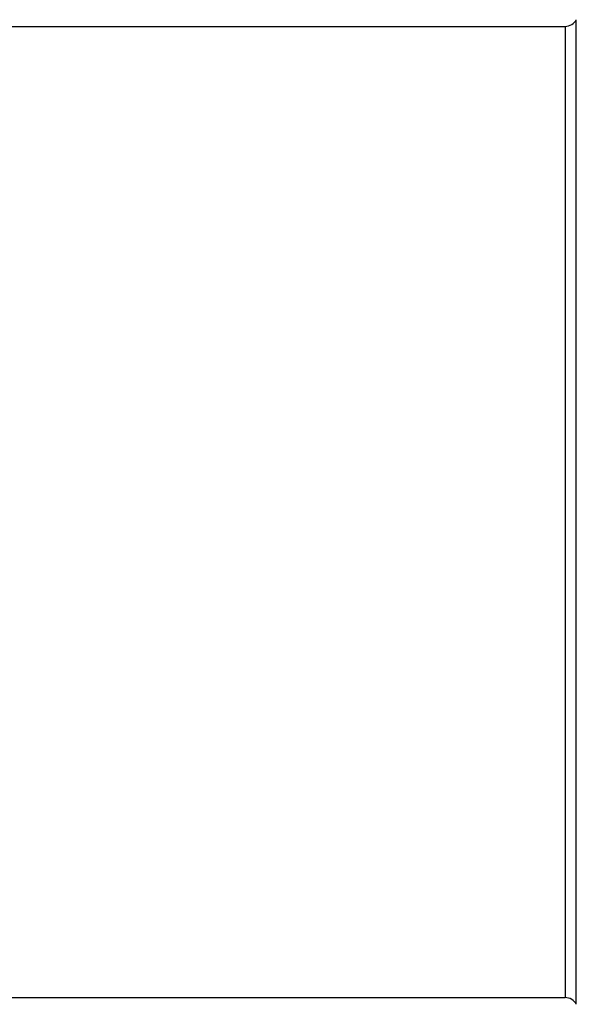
# Model space of a CAD drawing. Header units: millimetres. Extents: x 0 to 297, y 0 to 210.
# Tile 8 of 24: x 138 to 157, y 74 to 107. Entities that reach past the tile are written whole.
import ezdxf

# ---------------------------------------------------------------- set-up
doc = ezdxf.new("R2010")
doc.units = ezdxf.units.MM
doc.header["$LTSCALE"] = 16.335
doc.layers.get('0').update_dxf_attribs({"linetype": 'CONTINUOUS'})
doc.layers.add('AXES_REF', color=7, linetype='CONTINUOUS')

msp = doc.modelspace()

# ---------------------------------------------------------------- linework, layer by layer
at = {"color": 7, "linetype": 'Continuous'}
for p, q in [((120.084, 107.122), (156.856, 107.122)), ((120.084, 74.396), (156.856, 74.396))]:
    msp.add_line(p, q, dxfattribs=at)
at = {"layer": 'AXES_REF', "color": 9, "linetype": 'Continuous'}
for p, q in [((157.23, 74.171), (157.23, 107.347)), ((156.856, 107.122), (156.856, 74.396))]:
    msp.add_line(p, q, dxfattribs=at)
at = {"layer": 'AXES_REF', "color": 7, "linetype": 'Continuous'}
for centre, start, end in [((156.856, 107.547), 270, 331.9275), ((156.856, 73.972), 28.0725, 90)]:
    msp.add_arc(centre, 0.424, start, end, dxfattribs=at)

doc.saveas('drawing.dxf')
